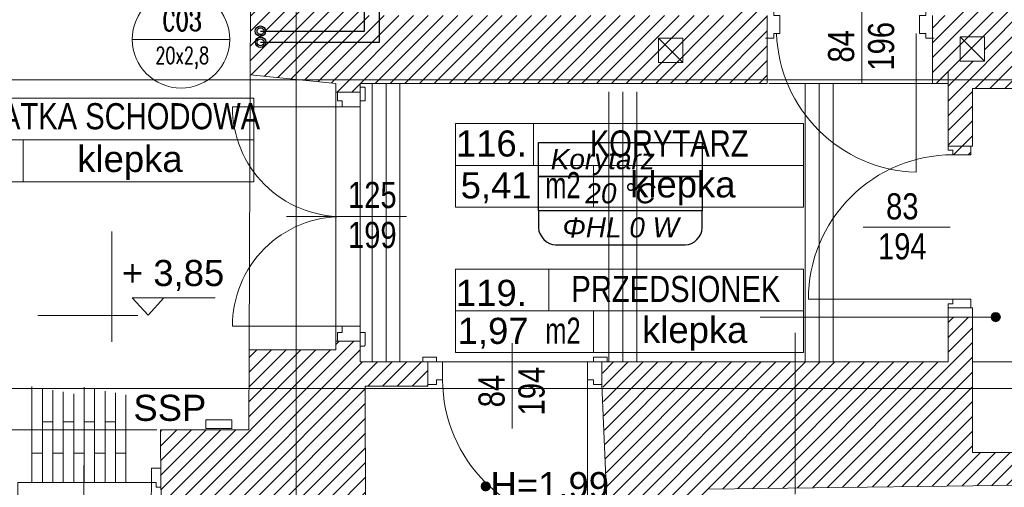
# Model space of a CAD drawing. Header units: millimetres. Extents: x -573548 to 674770, y -210017 to -47794.
# Tile 22 of 234: x 86023 to 91683, y -150823 to -148137. Entities that reach past the tile are written whole.
import ezdxf
from ezdxf.enums import TextEntityAlignment as Align
from ezdxf.lldxf.tags import DXFTag

# ---------------------------------------------------------------- set-up
doc = ezdxf.new("R2010")
doc.units = ezdxf.units.MM
for name, color, linetype, lineweight in [('_S_CO_OPIS_PION', 7, 'Continuous', 13), ('A.05 RZUT 1 PIĘTRA_is$0$0_Nr_pióra__25', 8, 'Continuous', 9), ('A.05 RZUT 1 PIĘTRA_is$0$A-DRZWI_Nr_pióra__9', 8, 'Continuous', 9), ('A.05 RZUT 1 PIĘTRA_is$0$A-OPISY-2_Nr_pióra__2', 8, 'Continuous', 9), ('A.05 RZUT 1 PIĘTRA_is$0$A-OPISY-3_Nr_pióra__6', 8, 'Continuous', 9), ('A.05 RZUT 1 PIĘTRA_is$0$A-WIDOK_Nr_pióra__21', 8, 'Continuous', 9), ('A.05 RZUT 1 PIĘTRA_is$0$A-WIDOK_Nr_pióra__8', 8, 'Continuous', 9), ('A.05 RZUT 1 PIĘTRA_is$0$A-WYSOKOSCI_Nr_pióra__20', 8, 'Continuous', 9), ('A.05 RZUT 1 PIĘTRA_is$0$A-WYSOKOSCI_Nr_pióra__7', 8, 'Continuous', 9), ('A.05 RZUT 1 PIĘTRA_is$0$A_okno_Nr_pióra__20', 8, 'Continuous', 9), ('A.05 RZUT 1 PIĘTRA_is$0$belki nad_Nr_pióra__1', 8, 'Continuous', 9), ('A.05 RZUT 1 PIĘTRA_is$0$DIM MALY_Nr_pióra__8', 8, 'Continuous', 9), ('A.05 RZUT 1 PIĘTRA_is$0$Drawing & Figure_Nr_pióra__18', 8, 'Continuous', 9), ('A.05 RZUT 1 PIĘTRA_is$0$DRZWI_Nr_pióra__41', 8, 'Continuous', 9), ('A.05 RZUT 1 PIĘTRA_is$0$Koty_Nr_pióra__1', 8, 'Continuous', 9), ('A.05 RZUT 1 PIĘTRA_is$0$Koty_Nr_pióra__61', 8, 'Continuous', 9), ('A.05 RZUT 1 PIĘTRA_is$0$linia nadproza_Nr_pióra__1', 8, 'Continuous', 9), ('A.05 RZUT 1 PIĘTRA_is$0$opisy inne_Nr_pióra__1', 8, 'Continuous', 9), ('A.05 RZUT 1 PIĘTRA_is$0$OSIE_Nr_pióra__1', 8, 'Continuous', 9), ('A.05 RZUT 1 PIĘTRA_is$0$podciagi_Nr_pióra__1', 8, 'Continuous', 9), ('A.05 RZUT 1 PIĘTRA_is$0$POSADZKI_Nr_pióra__1', 8, 'Continuous', 9), ('A.05 RZUT 1 PIĘTRA_is$0$POSADZKI_Nr_pióra__18', 8, 'Continuous', 9), ('A.05 RZUT 1 PIĘTRA_is$0$SCIANY_KONSTR_Nr_pióra__4', 8, 'Continuous', 9), ('A.05 RZUT 1 PIĘTRA_is$0$Structural - Bearing_Nr_pióra__21', 8, 'Continuous', 9), ('A.05 RZUT 1 PIĘTRA_is$0$Structural - Grid', 8, 'Continuous', 9), ('A.05 RZUT 1 PIĘTRA_is$0$Structural - Grid_Nr_pióra__17', 8, 'Continuous', 9), ('FLUID-Powrót', 7, 'Continuous', 30), ('FLUID-Zasilanie', 7, 'Continuous', 30)]:
    doc.layers.add(name, color=color, linetype=linetype, lineweight=lineweight)
doc.layers.add('SAN_Etykiety pomieszczeń na rzucie', color=7, linetype='Continuous')
doc.styles.add('A.05 RZUT 1 PIĘTRA_is$0$STYL_AUTOMATYCZNY_1', font='arial.ttf')
doc.styles.add('A.05 RZUT 1 PIĘTRA_is$0$STYL_AUTOMATYCZNY_4', font='arial.ttf', dxfattribs={"width": 0.8})
doc.styles.add('A.05 RZUT 1 PIĘTRA_is$0$STYL_AUTOMATYCZNY_5', font='arial.ttf', dxfattribs={"width": 0.7})
doc.styles.add('Etykiety pomieszczeń na rzucie', font='ariali.ttf')
doc.styles.add('JOLARD', font='complex.shx', dxfattribs={"width": 0.7})
tags = doc.linetypes.add('DASH', pattern=[15, 10, -5]).pattern_tags.tags
tags[6:7] = [DXFTag(74, 4), DXFTag(75, 0), DXFTag(340, '0'), DXFTag(46, 0.0), DXFTag(50, 0.0), DXFTag(44, 0.0), DXFTag(45, 0.0)]
tags[4:5] = [DXFTag(74, 4), DXFTag(75, 0), DXFTag(340, '0'), DXFTag(46, 0.0), DXFTag(50, 0.0), DXFTag(44, 0.0), DXFTag(45, 0.0)]
pattern_1 = [(45, (0, 0), (-42.426407, 42.426407), [])]

# ---------------------------------------------------------------- blocks, each defined once
blk = doc.blocks.new('A.05 RZUT 1 PIĘTRA_is$0$Standardowy znacznik osi_2')
at = {"layer": 'A.05 RZUT 1 PIĘTRA_is$0$Structural - Grid_Nr_pióra__17'}
blk.add_line((1000, 0), (17853.1, 0), dxfattribs=at)
at = {"layer": 'A.05 RZUT 1 PIĘTRA_is$0$Structural - Grid_Nr_pióra__17', "style": 'A.05 RZUT 1 PIĘTRA_is$0$STYL_AUTOMATYCZNY_1'}
for tag, p in [('AC_MarkerText_1_0', (5, -80)), ('AC_MarkerText_1_1', (19358.1, -80))]:
    blk.add_attdef(tag, text='', height=350, rotation=270, dxfattribs=at).set_placement(p, align=Align.TOP_CENTER)
blk = doc.blocks.new('A.05 RZUT 1 PIĘTRA_is$0$Standardowy znacznik osi_3')
at = {"layer": 'A.05 RZUT 1 PIĘTRA_is$0$Structural - Grid_Nr_pióra__17'}
blk.add_line((2962.2, 0), (40906.6, 0), dxfattribs=at)
at = {"layer": 'A.05 RZUT 1 PIĘTRA_is$0$Structural - Grid_Nr_pióra__17', "style": 'A.05 RZUT 1 PIĘTRA_is$0$STYL_AUTOMATYCZNY_1'}
for tag, p in [('AC_MarkerText_1_0', (-250, -335)), ('AC_MarkerText_1_1', (44118.7, -335))]:
    blk.add_attdef(tag, text='', height=350, rotation=180, dxfattribs=at).set_placement(p, align=Align.TOP_CENTER)
blk = doc.blocks.new('A.05 RZUT 1 PIĘTRA_is$0$Standardowy znacznik osi_4')
at = {"layer": 'A.05 RZUT 1 PIĘTRA_is$0$Structural - Grid_Nr_pióra__17'}
blk.add_line((1000, 0), (42868.7, 0), dxfattribs=at)
at = {"layer": 'A.05 RZUT 1 PIĘTRA_is$0$Structural - Grid_Nr_pióra__17', "style": 'A.05 RZUT 1 PIĘTRA_is$0$STYL_AUTOMATYCZNY_1'}
for tag, p in [('AC_MarkerText_1_0', (-250, -335)), ('AC_MarkerText_1_1', (44118.7, -335))]:
    blk.add_attdef(tag, text='', height=350, rotation=180, dxfattribs=at).set_placement(p, align=Align.TOP_CENTER)
blk = doc.blocks.new('A.05 RZUT 1 PIĘTRA_is')
at = {"layer": 'A.05 RZUT 1 PIĘTRA_is$0$A-OPISY-3_Nr_pióra__6'}
blk.add_hatch(color=256, dxfattribs=at).paths.add_polyline_path([(91944.7, -99845, 1), (91891.3, -99845, 1)])
at = {"layer": 'A.05 RZUT 1 PIĘTRA_is$0$A-WYSOKOSCI_Nr_pióra__7'}
blk.add_hatch(color=256, dxfattribs=at).paths.add_polyline_path([(89012.8, -100817.7, 1), (88959.4, -100817.7, 1)])
at = {"layer": 'A.05 RZUT 1 PIĘTRA_is$0$Drawing & Figure_Nr_pióra__18'}
h = blk.add_hatch(dxfattribs=at)
h.set_pattern_fill('Common_Brick_0001', color=256, style=0, pattern_type=2)
h.set_pattern_definition(pattern_1)
h.paths.add_polyline_path([(87547.3, -93779), (87547.3, -93919), (87823.3, -93919), (88273.3, -93862.9), (88273.3, -93782.9), (91703.3, -93782.9), (91703.3, -94482.9), (91703.3, -97341), (91703.3, -98112.9), (91554.1, -98112.9), (91554.1, -98242.8), (91554.1, -98502.9), (91644.1, -98502.9), (91644.1, -98860.5), (91644.1, -98887.1), (91671.2, -98887.1), (91671.2, -98912.9), (91774.1, -98912.9), (91774.2, -98862.9), (91784.1, -98862.9), (91784.1, -98532.9), (92084.1, -98532.9), (92084.1, -98041), (92084.1, -98041), (92016.7, -98041), (91846.8, -98041), (91847.8, -97341), (91852.2, -94482.9), (91853.3, -93781.9), (91983.5, -93781.9), (92075.1, -93397.8), (92075.1, -93255.2), (92061.8, -93135.2), (92052.3, -93135.2, -0.383982), (92016.8, -93099.9), (92004.4, -93099.9), (92004.4, -93084.9, 1.205804), (91956.6, -93052.7), (91941.8, -93052.7), (91941.8, -93035.2), (91859.2, -93035.2), (90033.3, -93035.2), (89950.7, -93035.2), (89950.7, -93052.7), (89935.9, -93052.7, 0.263086), (89912.9, -93035.2), (89905, -93035.2, 0.761796), (89897.5, -93091.3), (89897.5, -93106.1), (89450.7, -93106.1), (89003.9, -93106.1), (89003.9, -93091.3, 0.761796), (88996.4, -93035.2), (88988.4, -93035.2, 0.263086), (88965.5, -93052.7), (88950.7, -93052.7), (88950.7, -93035.2), (87547.3, -93035.2), (87547.3, -93661)])
h.paths.add_polyline_path([(91854.1, -98374.7), (91714.1, -98374.7), (91714.1, -98365.3), (91847.9, -98234.7), (91854.1, -98234.7)], flags=0)
h = blk.add_hatch(dxfattribs=at)
h.set_pattern_fill('Common_Brick_0001', color=256, style=0, pattern_type=2)
h.set_pattern_definition(pattern_1)
h.paths.add_polyline_path([(87149, -97622.8), (87149, -97732.8), (87151.2, -98080.2), (87634.2, -98082.8), (87632.7, -98452.8), (88124.1, -98502.9), (88124.2, -98552.9), (88264.1, -98552.8), (88264.1, -98502.9), (90604.1, -98502.9), (90604.1, -98242.8), (90604.1, -98112.9), (90563.3, -98112.9), (90563.3, -97342.9), (90383.3, -97342.9), (90383.3, -98112.9), (88413.3, -98112.9), (88273.3, -98112.9), (88273.3, -97512.9), (88014.1, -97512.9), (88014.1, -97372.9), (88253.3, -97372.9), (88273.3, -97372.9), (88273.3, -96372.9), (88333.3, -96372.9), (88413.3, -96372.9), (88493.3, -96372.9), (89173.3, -96372.9), (89673.3, -96372.9), (89753.3, -96372.9), (89818.3, -96372.9), (89833.3, -96357.9), (89837, -96354.2), (89928.2, -96372.9), (90383.3, -96372.9), (90383.3, -96425.8), (90383.3, -96532.9), (90563.3, -96532.9), (90563.3, -96222.9), (89833.3, -96222.9), (89753.3, -96222.9), (89673.3, -96222.9), (88493.3, -96222.9), (88413.3, -96222.9), (88333.3, -96222.9), (88273.3, -96222.9), (88273.3, -94742.9), (87823.3, -94629), (87673.3, -94629), (87673.3, -94629), (87547.3, -94629), (87547.3, -94769), (87547.3, -95942.8), (87617.3, -95942.8), (87664.1, -95942.8), (87664.1, -97452.8), (87154.4, -97453.2)])
h = blk.add_hatch(dxfattribs=at)
h.set_pattern_fill('Common_Brick_0001', color=256, style=0, pattern_type=2)
h.set_pattern_definition(pattern_1)
h.paths.add_polyline_path([(89654.6, -100102.9), (89694.3, -101162.9), (90244.3, -101151.9), (90244.3, -101152.9), (90264.3, -101152.9), (90264.3, -100832.9), (90764.3, -100826.6), (90823.3, -100825.8), (90823.3, -100825.3), (90903.3, -100824.3), (90903.3, -100824.8), (90983.3, -100823.8), (93664.1, -100790.2), (93744.1, -100789.2), (93824.1, -100788.2), (94503.3, -100779.6), (94854.3, -100775.2), (94934.3, -100774.2), (95014.3, -100773.2), (95044.3, -100772.9), (95044.3, -101287.2), (95044.3, -104162.2), (95044.3, -104362.2), (95044.3, -104732.9), (93158.2, -104732.9), (93068.8, -105120.5), (93068.8, -105263.1), (93082.2, -105383.1), (93091.7, -105383.1, -0.383982), (93127.2, -105418.4), (93139.5, -105418.4), (93139.5, -105433.4, 1.205804), (93187.4, -105465.6), (93202.1, -105465.6), (93202.1, -105483.1), (93284.8, -105483.1), (95122.5, -105483.1), (95163.8, -105483.1), (95163.8, -105465.6), (95178.6, -105465.6, 0.263086), (95201.5, -105483.1), (95209.5, -105483.1, 0.761796), (95217, -105427), (95217, -105412.2), (95663.8, -105412.2), (96110.6, -105412.2), (96110.6, -105427, 0.761796), (96118.1, -105483.1), (96126, -105483.1, 0.263086), (96149, -105465.6), (96163.8, -105465.6), (96163.8, -105483.1), (96246.4, -105483.1), (98021.7, -105483.1), (98037.6, -105483.1), (98037.6, -105465.6), (98052.4, -105465.6, 1.205804), (98100.2, -105433.4), (98100.2, -105418.4), (98112.6, -105418.4, -0.383982), (98148.1, -105383.1), (98157.6, -105383.1), (98170.9, -105263.1), (98170.9, -105130.5), (98077.5, -104882.9), (97788, -104882.9), (95677.5, -104882.9), (95679.6, -104662.9), (95682.5, -104362.2), (95684.4, -104162.2), (95712.1, -101287.2), (95727.5, -99682.9), (98025, -99682.9), (98094.2, -99114.5), (98094.2, -98984.5), (95622.2, -98984.5), (95616.6, -97541), (95023.8, -97541), (95026.5, -98041.5), (94503.3, -98041.4), (93024.1, -98041), (93024.1, -98041), (93024.1, -98532.9), (93024.1, -98981.5), (93034.1, -98981.5), (93164.1, -98981.5), (93164.1, -98532.9), (93164.1, -98201.5), (94503.3, -98201.5), (95016.5, -98201.5), (95016.5, -99042.9), (95036.5, -99042.9), (95274.5, -99042.9), (95274.5, -99182.9), (95016.5, -99182.9), (95016.5, -100032.8), (94642.7, -100032.8), (94503.3, -100032.8), (94346.5, -100032.8), (93368.8, -100032.8), (93187.6, -100032.8), (93187.6, -99972.8), (93047.6, -99972.8), (93047.6, -100102.8), (92867.6, -100102.8), (92867.6, -100591.8), (92867.6, -100622.8), (91784.1, -100622.8), (91784.1, -99845), (91644.1, -99845), (91644.1, -100102.9), (90903.3, -100102.9), (90764.3, -100102.9)])
h.paths.add_polyline_path([(94000.4, -100634.4), (93799.7, -100634.4), (93799.7, -100374.4), (94079.7, -100374.4), (94079.7, -100565.3)], flags=0)
h = blk.add_hatch(dxfattribs=at)
h.set_pattern_fill('Common_Brick_0001', color=256, style=0, pattern_type=2)
h.set_pattern_definition(pattern_1)
h.paths.add_polyline_path([(87115.9, -100492.8), (87117.8, -100822.8), (87139.6, -101122.7), (87143.7, -101122.7), (87762.4, -101122.8), (87762.4, -102100.8), (87662.4, -102100.8), (87662.4, -102410.8), (87574.3, -102411.9), (87574.3, -103580.4), (87514.3, -103580.4), (87514.3, -103595.4), (87527.3, -103595.4), (87527.3, -103607.4, -0.371445), (87540.3, -103623.3), (87540.3, -103695.7, 0.436052), (87550.3, -103705.4), (87550.3, -103720.4), (87574.3, -103720.4), (87874.2, -103720.4), (88324.3, -103632.9), (88324.3, -103632.5), (88324.4, -102743.8), (88324.3, -102542.8), (88333.3, -102542.8), (88413.3, -102542.8), (88493.3, -102542.8), (88776.7, -102542.8), (89278.8, -102542.8), (89278.9, -102442.9), (88493.3, -102442.9), (88413.3, -102442.8), (88333.3, -102442.9), (88310.5, -102442.9), (88294.5, -101062.8), (88294.6, -101062.8), (88294.1, -100242.9), (88654.1, -100242.9), (88654.1, -100102.9), (88413.3, -100102.9), (88264.1, -100102.9), (88264.1, -100032.8), (88264.1, -99982.8), (88124.2, -99982.8), (88124.1, -100032.8), (87626.1, -100032.8), (87624.2, -100492.8)])
at = {"layer": 'A.05 RZUT 1 PIĘTRA_is$0$0_Nr_pióra__25'}
for p, q in [((86836.1, -99987), (86836.1, -99354.1)), ((86411, -99837), (86986.1, -99837))]:
    blk.add_line(p, q, dxfattribs=at)
at = {"layer": 'A.05 RZUT 1 PIĘTRA_is$0$A-DRZWI_Nr_pióra__9'}
for p, q in [((91148.3, -98014.6), (91148.3, -98505.6)), ((88531.7, -99267.8), (87840.1, -99267.8)), ((91656.1, -99327.9), (91155.2, -99327.9)), ((89138.5, -99995.2), (89138.5, -100486.1)), ((86676.4, -100698), (86676.4, -101188.9))]:
    blk.add_line(p, q, dxfattribs=at)
for points in [[(91460.4, -98215.8), (91460.1, -99012.8, -0.39567), (90657.9, -98215.8)], [(88161.2, -98637.8), (87530.1, -98637.8, 0.415429), (88161.2, -99267.8)], [(91671.2, -99742.9), (90841.2, -99742.9, -0.414214), (91671.2, -98912.9)], [(88161.2, -99897.8), (87530.1, -99897.8, -0.415429), (88161.2, -99267.8)], [(89570.6, -100205.8), (89570.6, -101038.2, -0.411732), (88738.2, -100205.8)], [(86297.3, -100795.7), (86297.3, -101568.9, 0.424768), (87065.5, -100795.7)]]:
    blk.add_lwpolyline(points, format="xyb", dxfattribs=at)
at = {"layer": 'A.05 RZUT 1 PIĘTRA_is$0$A-OPISY-3_Nr_pióra__6'}
for p, q in [((89260.6, -98733.8), (89260.6, -98973.9)), ((85534.9, -98827.5), (87654.1, -98827.5)), ((86327.8, -98827.5), (86327.8, -99067.5)), ((88812.5, -98973.8), (90812.5, -98973.8)), ((89605.5, -98973.9), (89605.5, -99213.8)), ((89348.6, -99569.6), (89348.6, -99809.6)), ((88812.5, -99809.6), (90812.5, -99809.6)), ((89605.5, -99809.6), (89605.5, -100049.6)), ((90564.3, -99845), (91918, -99845))]:
    blk.add_line(p, q, dxfattribs=at)
for points in [[(85534.9, -99067.5), (85534.9, -98587.5), (87654.1, -98587.5), (87654.1, -99067.5)], [(88812.5, -99213.8), (88812.5, -98733.8), (90812.5, -98733.8), (90812.5, -99213.8)], [(88812.5, -100049.6), (88812.5, -99569.6), (90812.5, -99569.6), (90812.5, -100049.6)]]:
    blk.add_lwpolyline(points, close=True, dxfattribs=at)
blk.add_circle((91918, -99845), 26.7, dxfattribs=at)
at = {"layer": 'A.05 RZUT 1 PIĘTRA_is$0$A-WIDOK_Nr_pióra__21'}
for p, q in [((89980.2, -98243.2), (90120.2, -98243.2)), ((89980.2, -98383.2), (89980.2, -98243.2)), ((90120.2, -98383.2), (90120.2, -98243.2)), ((91714.1, -98234.7), (91854.1, -98234.7)), ((91714.1, -98374.7), (91714.1, -98234.7)), ((91854.1, -98374.7), (91854.1, -98234.7)), ((91714.1, -98374.7), (91854.1, -98374.7)), ((89980.2, -98383.2), (90120.2, -98383.2))]:
    blk.add_line(p, q, dxfattribs=at)
at = {"layer": 'A.05 RZUT 1 PIĘTRA_is$0$A-WIDOK_Nr_pióra__8'}
for p, q in [((89980.2, -98243.2), (90120.2, -98383.2)), ((91714.1, -98234.7), (91854.1, -98374.7))]:
    blk.add_line(p, q, dxfattribs=at)
at = {"layer": 'A.05 RZUT 1 PIĘTRA_is$0$A-WYSOKOSCI_Nr_pióra__7'}
blk.add_circle((88986.1, -100817.7), 26.7, dxfattribs=at)
at = {"layer": 'A.05 RZUT 1 PIĘTRA_is$0$A_okno_Nr_pióra__20'}
blk.add_lwpolyline([(87377.3, -100485.2), (87527.3, -100485.2), (87527.3, -100435.2), (87377.3, -100435.2)], close=True, dxfattribs=at)
at = {"layer": 'A.05 RZUT 1 PIĘTRA_is$0$belki nad_Nr_pióra__1'}
for p, q in [((88333.3, -98502.9), (88333.3, -100102.9)), ((88493.3, -98502.9), (88493.3, -100102.9)), ((90823.3, -98502.9), (90823.3, -100102.9)), ((90983.3, -98502.9), (90983.3, -100102.9)), ((89694.4, -98551.5), (89694.4, -100102.9)), ((89854.4, -98551.5), (89854.4, -100102.9))]:
    blk.add_line(p, q, dxfattribs=at)
at = {"layer": 'A.05 RZUT 1 PIĘTRA_is$0$DIM MALY_Nr_pióra__8'}
for p, q in [((91644.1, -98502.9), (91644.1, -98433.5)), ((90764.3, -99935.2), (90764.3, -100862.2))]:
    blk.add_line(p, q, dxfattribs=at)
at = {"layer": 'A.05 RZUT 1 PIĘTRA_is$0$DRZWI_Nr_pióra__41'}
for p, q in [((88264.1, -98602.1), (88264.1, -98553.8)), ((88264.1, -99933.5), (88264.1, -99981.9)), ((88702.4, -100102.9), (88654.1, -100102.9)), ((89606.3, -100102.9), (89654.6, -100102.9))]:
    blk.add_line(p, q, dxfattribs=at)
for points in [[(90593.9, -98242.8), (90642.2, -98242.8), (90642.2, -98215.8), (90677.9, -98215.8), (90677.9, -98112.9), (90642.2, -98112.9), (90642.2, -98084.7)], [(91564.4, -98242.8), (91516.1, -98242.8), (91516.1, -98215.8), (91480.4, -98215.8), (91480.4, -98112.9), (91516.1, -98112.9), (91516.1, -98084.7)], [(88134.1, -98553.8), (88134.1, -98602.1), (88161.2, -98602.1), (88161.2, -98637.8), (88264.1, -98637.8), (88264.1, -98602.1), (88292.3, -98602.1)], [(91644.1, -98860.5), (91644.1, -98887.1), (91671.2, -98887.1), (91671.2, -98912.9), (91774.1, -98912.9), (91774.2, -98862.9)], [(91644.1, -99795.2), (91644.1, -99768.6), (91671.2, -99768.6), (91671.2, -99742.9), (91774.1, -99742.9), (91774.2, -99792.9)], [(88134.1, -99981.9), (88134.1, -99933.5), (88161.2, -99933.5), (88161.2, -99897.8), (88264.1, -99897.8), (88264.1, -99933.5), (88292.3, -99933.5)], [(88654.1, -100232.8), (88702.4, -100232.8), (88702.4, -100205.8), (88738.2, -100205.8), (88738.2, -100102.9), (88702.4, -100102.9), (88702.4, -100074.7)], [(89654.6, -100232.8), (89606.3, -100232.8), (89606.3, -100205.8), (89570.6, -100205.8), (89570.6, -100102.9), (89606.3, -100102.9), (89606.3, -100074.7)], [(87117.8, -100822.8), (87091.2, -100822.8), (87091.2, -100795.7), (87065.5, -100795.7), (87065.5, -100712.8), (87115.5, -100712.8)]]:
    blk.add_lwpolyline(points, dxfattribs=at)
for points in [[(88292.3, -98602.1), (88292.3, -98528, 0.414334), (88288.3, -98524), (88264.2, -98524)], [(88292.3, -99933.5), (88292.3, -100007.6, -0.414334), (88288.3, -100011.6), (88264.2, -100011.6)], [(88702.4, -100074.7), (88628.4, -100074.7, 0.414334), (88624.4, -100078.7), (88624.4, -100102.8)], [(89606.3, -100074.7), (89680.4, -100074.7, -0.414334), (89684.4, -100078.7), (89684.4, -100102.8)]]:
    blk.add_lwpolyline(points, format="xyb", dxfattribs=at)
at = {"layer": 'A.05 RZUT 1 PIĘTRA_is$0$Koty_Nr_pióra__1'}
blk.add_lwpolyline([(87431.1, -99735.2), (86953.8, -99735.2), (87045, -99834.8), (87136.2, -99735.2)], dxfattribs=at)
at = {"layer": 'A.05 RZUT 1 PIĘTRA_is$0$linia nadproza_Nr_pióra__1'}
for p, q in [((88124.1, -98502.9), (88124.1, -100032.8)), ((88264.1, -98502.9), (88264.1, -100032.8)), ((90614.1, -98502.9), (91554.1, -98502.9)), ((88704.1, -100102.9), (89604.1, -100102.9)), ((92867.6, -100102.8), (91784.1, -100102.8))]:
    blk.add_line(p, q, dxfattribs=at)
at = {"layer": 'A.05 RZUT 1 PIĘTRA_is$0$OSIE_Nr_pióra__1'}
for p, q in [((88413.3, -98502.9), (88413.3, -100103.4)), ((90903.3, -98502.9), (90903.3, -100103.4)), ((89774.4, -98551.5), (89774.4, -100102.9))]:
    blk.add_line(p, q, dxfattribs=at)
at = {"layer": 'A.05 RZUT 1 PIĘTRA_is$0$podciagi_Nr_pióra__1'}
for p, q in [((87632.7, -98452.8), (87626.1, -100032.8)), ((86243.7, -100492.8), (87095.9, -100492.7))]:
    blk.add_line(p, q, dxfattribs=at)
at = {"layer": 'A.05 RZUT 1 PIĘTRA_is$0$POSADZKI_Nr_pióra__1'}
blk.add_line((86297.3, -100795.7), (87065.5, -100796), dxfattribs=at)
at = {"layer": 'A.05 RZUT 1 PIĘTRA_is$0$POSADZKI_Nr_pióra__18'}
for p, q in [((86377.9, -100243.1), (86377.9, -100795.7)), ((86437.9, -100253.8), (86437.9, -100795.7)), ((86497.9, -100264.5), (86497.9, -100795.7)), ((86557.9, -100275.2), (86557.9, -100795.7)), ((86617.9, -100285.8), (86617.9, -100795.7)), ((86677.9, -100248.8), (86677.9, -100795.7)), ((86737.9, -100259.4), (86737.9, -100795.7)), ((86797.9, -100270.1), (86797.9, -100795.7)), ((86857.9, -100280.8), (86857.9, -100795.7)), ((86917.9, -100291.5), (86917.9, -100795.7)), ((86437.9, -100447.4), (86497.9, -100447.4)), ((86557.9, -100447.4), (86617.9, -100447.4)), ((86677.9, -100447.4), (86737.9, -100447.4)), ((86797.9, -100447.4), (86857.9, -100447.4)), ((86377.9, -100627.4), (86437.9, -100627.4)), ((86497.9, -100627.4), (86557.9, -100627.4)), ((86617.9, -100627.4), (86677.9, -100627.4)), ((86737.9, -100627.4), (86797.9, -100627.4)), ((86857.9, -100627.4), (86917.9, -100627.4))]:
    blk.add_line(p, q, dxfattribs=at)
at = {"layer": 'A.05 RZUT 1 PIĘTRA_is$0$SCIANY_KONSTR_Nr_pióra__4'}
blk.add_line((90604.1, -98242.8), (90593.9, -98242.8), dxfattribs=at)
at = {"layer": 'A.05 RZUT 1 PIĘTRA_is$0$Structural - Bearing_Nr_pióra__21'}
for p, q in [((87632.7, -98452.8), (87634.2, -98082.8)), ((90604.1, -98502.9), (90604.1, -98112.9)), ((91554.1, -98502.9), (91554.1, -98112.9)), ((87632.7, -98452.8), (88124.1, -98502.9)), ((88124.1, -98502.9), (88124.2, -98552.9)), ((90604.1, -98502.9), (88264.1, -98502.9)), ((88264.1, -98552.8), (88264.1, -98502.9)), ((91644.1, -98502.9), (91554.1, -98502.9)), ((91644.1, -98502.9), (91644.1, -98860.5)), ((92084.1, -98532.9), (91784.1, -98532.9)), ((91784.1, -98532.9), (91784.1, -98862.9)), ((88124.1, -98552.9), (88264.1, -98552.8)), ((91784.1, -98862.9), (91644.1, -98862.9)), ((91784.1, -99792.9), (91644.1, -99792.9)), ((91644.1, -99792.9), (91644.1, -100102.9)), ((91784.1, -99792.9), (91784.1, -100622.8)), ((88124.1, -99982.8), (88264.1, -99982.8)), ((88124.1, -100032.8), (88124.2, -99982.8)), ((88264.1, -99982.8), (88264.1, -100032.8)), ((87626.1, -100032.8), (87624.2, -100492.8)), ((88124.1, -100032.8), (87626.1, -100032.8)), ((88264.1, -100032.8), (88264.1, -100102.9)), ((88704.1, -100102.9), (88264.1, -100102.9)), ((88654.1, -100242.9), (88654.1, -100102.9)), ((91644.1, -100102.9), (89654.2, -100102.9)), ((89654.2, -100232.8), (89654.2, -100102.9)), ((89694.3, -101162.9), (89654.2, -100232.8)), ((88294.1, -100242.9), (88295.4, -102442.9)), ((88654.1, -100242.9), (88294.1, -100242.9)), ((87624.2, -100492.8), (87115.9, -100492.8)), ((87117.8, -100822.8), (87115.9, -100492.8)), ((92867.6, -100622.8), (91784.1, -100622.8)), ((95044.3, -100772.9), (90264.3, -100832.9)), ((87117.8, -100822.8), (87139.6, -101122.7))]:
    blk.add_line(p, q, dxfattribs=at)
at = {"layer": 'A.05 RZUT 1 PIĘTRA_is$0$Structural - Grid', "zscale": 1000}
for name, p, rotation in [('A.05 RZUT 1 PIĘTRA_is$0$Standardowy znacznik osi_2', (87897.3, -108395.1), 90), ('A.05 RZUT 1 PIĘTRA_is$0$Standardowy znacznik osi_4', (121683.4, -98482.5), 180), ('A.05 RZUT 1 PIĘTRA_is$0$Standardowy znacznik osi_3', (121683.4, -100254.9), 180)]:
    blk.add_blockref(name, p, dxfattribs=dict(at, rotation=rotation))
at = {"layer": 'A.05 RZUT 1 PIĘTRA_is$0$A-OPISY-2_Nr_pióra__2', "char_height": 150}
for s, insert, attachment_point, style in [('\\A1;{\\pql;\\fArial|b0|i0|c238|p0;\\W0.800000;KLATKA SCHODOWA}', (85994.3, -98768.5), 7, 'A.05 RZUT 1 PIĘTRA_is$0$STYL_AUTOMATYCZNY_4'), ('\\A1;{\\pql;\\fArial|b0|i0|c238|p0;\\W1.000000;116.}', (88815, -98925.2), 7, 'A.05 RZUT 1 PIĘTRA_is$0$STYL_AUTOMATYCZNY_1'), ('\\A1;{\\pql;\\fArial|b0|i0|c238|p0;\\W0.800000;KORYTARZ}', (89584.5, -98924.9), 7, 'A.05 RZUT 1 PIĘTRA_is$0$STYL_AUTOMATYCZNY_4'), ('\\A1;{\\pql;\\fArial|b0|i0|c238|p0;\\W1.000000;klepka}', (86638.1, -99056.9), 7, 'A.05 RZUT 1 PIĘTRA_is$0$STYL_AUTOMATYCZNY_1'), ('\\A1;{\\pql;\\fArial|b0|i0|c238|p0;\\W1.000000;5,41}', (88842.1, -99191.5), 7, 'A.05 RZUT 1 PIĘTRA_is$0$STYL_AUTOMATYCZNY_1'), ('\\A1;{\\pqr;\\fArial|b0|i0|c238|p0;\\W0.700000;m2}', (89532.1, -99012.4), 3, 'A.05 RZUT 1 PIĘTRA_is$0$STYL_AUTOMATYCZNY_5'), ('\\A1;{\\pql;\\fArial|b0|i0|c238|p0;\\W1.000000; klepka}', (89758.4, -99203.3), 7, 'A.05 RZUT 1 PIĘTRA_is$0$STYL_AUTOMATYCZNY_1'), ('\\A1;{\\pql;\\fArial|b0|i0|c238|p0;\\W0.800000;PRZEDSIONEK}', (89478.6, -99760.7), 7, 'A.05 RZUT 1 PIĘTRA_is$0$STYL_AUTOMATYCZNY_4'), ('\\A1;{\\pql;\\fArial|b0|i0|c238|p0;\\W1.000000;119.}', (88815, -99783.3), 7, 'A.05 RZUT 1 PIĘTRA_is$0$STYL_AUTOMATYCZNY_1'), ('\\A1;{\\pqr;\\fArial|b0|i0|c238|p0;\\W0.700000;m2}', (89532.1, -99848.2), 3, 'A.05 RZUT 1 PIĘTRA_is$0$STYL_AUTOMATYCZNY_5'), ('\\A1;{\\pql;\\fArial|b0|i0|c238|p0;\\W1.000000;1,97}', (88825, -100027.3), 7, 'A.05 RZUT 1 PIĘTRA_is$0$STYL_AUTOMATYCZNY_1'), ('\\A1;{\\pql;\\fArial|b0|i0|c238|p0;\\W1.000000; klepka}', (89826.9, -100039.1), 7, 'A.05 RZUT 1 PIĘTRA_is$0$STYL_AUTOMATYCZNY_1')]:
    blk.add_mtext(s, dxfattribs=dict(at, insert=insert, attachment_point=attachment_point, style=style))
at = {"layer": 'A.05 RZUT 1 PIĘTRA_is$0$A-WYSOKOSCI_Nr_pióra__20', "insert": (87170.5, -100367.6), "char_height": 150, "attachment_point": 5, "style": 'A.05 RZUT 1 PIĘTRA_is$0$STYL_AUTOMATYCZNY_1'}
blk.add_mtext('\\A1;{\\pqc;\\fArial|b0|i0|c238|p0;\\W1.000000;SSP}', dxfattribs=at)
at = {"layer": 'A.05 RZUT 1 PIĘTRA_is$0$A-WYSOKOSCI_Nr_pióra__7', "insert": (89354.4, -100811.7), "char_height": 150, "attachment_point": 5, "style": 'A.05 RZUT 1 PIĘTRA_is$0$STYL_AUTOMATYCZNY_1'}
blk.add_mtext('\\A1;{\\pqc;\\fArial|b0|i0|c238|p0;\\W1.000000;H=1.99}', dxfattribs=at)
at = {"layer": 'A.05 RZUT 1 PIĘTRA_is$0$Koty_Nr_pióra__61', "insert": (87188.8, -99606), "char_height": 150, "attachment_point": 5, "style": 'A.05 RZUT 1 PIĘTRA_is$0$STYL_AUTOMATYCZNY_1'}
blk.add_mtext('\\A1;{\\pqc;\\fArial|b0|i0|c238|p0;\\W1.000000;+ 3,85}', dxfattribs=at)
at = {"layer": 'A.05 RZUT 1 PIĘTRA_is$0$opisy inne_Nr_pióra__1', "char_height": 150, "attachment_point": 5, "rotation": 90, "style": 'A.05 RZUT 1 PIĘTRA_is$0$STYL_AUTOMATYCZNY_4'}
for s, insert in [('\\A1;{\\pqc;\\fArial|b0|i0|c238|p0;\\W0.800000;84}', (91030.5, -98289.8)), ('\\A1;{\\pqc;\\fArial|b0|i0|c238|p0;\\W0.800000;196}', (91260.3, -98289.8)), ('\\A1;{\\pqc;\\fArial|b0|i0|c238|p0;\\W0.800000;84}', (89020.7, -100270.3)), ('\\A1;{\\pqc;\\fArial|b0|i0|c238|p0;\\W0.800000;194}', (89250.5, -100270.3))]:
    blk.add_mtext(s, dxfattribs=dict(at, insert=insert))
at = {"layer": 'A.05 RZUT 1 PIĘTRA_is$0$opisy inne_Nr_pióra__1', "char_height": 150, "attachment_point": 5, "style": 'A.05 RZUT 1 PIĘTRA_is$0$STYL_AUTOMATYCZNY_4'}
for s, insert in [('\\A1;{\\pqc;\\fArial|b0|i0|c238|p0;\\W0.800000;125}', (88334.2, -99144.6)), ('\\A1;{\\pqc;\\fArial|b0|i0|c238|p0;\\W0.800000;83}', (91381, -99210.1)), ('\\A1;{\\pqc;\\fArial|b0|i0|c238|p0;\\W0.800000;199}', (88334.2, -99374.4)), ('\\A1;{\\pqc;\\fArial|b0|i0|c238|p0;\\W0.800000;194}', (91381, -99439.9))]:
    blk.add_mtext(s, dxfattribs=dict(at, insert=insert))

msp = doc.modelspace()

# ---------------------------------------------------------------- linework, layer by layer
at = {"layer": '_S_CO_OPIS_PION', "lineweight": 9, "ltscale": 50}
msp.add_line((86670, -148249.8), (87230.4, -148249.8), dxfattribs=at)
msp.add_circle((86950.2, -148249.8), 280.2, dxfattribs=at)
at = {"layer": 'FLUID-Powrót', "color": 142, "linetype": 'DASH', "ltscale": 10}
msp.add_lwpolyline([(87407.7, -148266.4), (88091.6, -148266.4), (88091.6, -147925.4)], dxfattribs=at)
at = {"layer": 'FLUID-Powrót', "color": 142, "linetype": 'DASH', "ltscale": 2}
msp.add_circle((87407.7, -148266.4, 0), 30, dxfattribs=at)
at = {"layer": 'FLUID-Powrót', "color": 142, "linetype": 'DASH', "ltscale": 10}
msp.add_circle((87407.2, -148266.4, 0), 20, dxfattribs=at)
at = {"layer": 'FLUID-Zasilanie', "color": 11, "linetype": 'Continuous'}
msp.add_lwpolyline([(87406.8, -148202.8), (88004.8, -148202.8), (88004.8, -147832.8)], dxfattribs=at)
for centre, radius in [((87406.8, -148202.8, 0), 30), ((87407.2, -148202.8, 0), 20)]:
    msp.add_circle(centre, radius, dxfattribs=at)
at = {"layer": 'SAN_Etykiety pomieszczeń na rzucie'}
for points in [[(89005.8, -149038.6), (89005.8, -148842.6), (89946.8, -148842.6), (89946.8, -149038.6), (89005.8, -149038.6)], [(89005.8, -149234.6), (89005.8, -149038.6), (89946.8, -149038.6), (89946.8, -149234.6), (89005.8, -149234.6)]]:
    msp.add_lwpolyline(points, dxfattribs=at)
msp.add_open_spline([(89005.8, -149234.6), (89005.8, -149243.6), (89005.8, -149323.6), (89005.8, -149332.6), (89005.8, -149332.6), (89005.8, -149381.6), (89054.8, -149430.6), (89103.8, -149430.6), (89103.8, -149430.6), (89112.8, -149430.6), (89839.8, -149430.6), (89848.8, -149430.6), (89848.8, -149430.6), (89897.8, -149430.6), (89946.8, -149381.6), (89946.8, -149332.6), (89946.8, -149332.6), (89946.8, -149323.6), (89946.8, -149243.6), (89946.8, -149234.6)], degree=3, knots=[0, 0, 0, 0, 0.05, 0.05, 0.05, 0.050001, 0.1, 0.1, 0.1, 0.100001, 0.15, 0.15, 0.15, 0.150001, 0.2, 0.2, 0.2, 0.200001, 1, 1, 1, 1], dxfattribs=at)

# ---------------------------------------------------------------- block references
at = {"color": 150}
msp.add_blockref('A.05 RZUT 1 PIĘTRA_is', (-284.4, -50000), dxfattribs=at)

# ---------------------------------------------------------------- texts
at = {"layer": '_S_CO_OPIS_PION', "lineweight": 9, "ltscale": 50, "style": 'JOLARD', "width": 0.7}
for s, height, p in [('CO3', 120, (86955.3, -148140.2)), ('20x2,8', 96, (86957.1, -148342.2))]:
    msp.add_text(s, height=height, dxfattribs=at).set_placement(p, align=Align.MIDDLE_CENTER)
at = {"layer": 'SAN_Etykiety pomieszczeń na rzucie', "style": 'Etykiety pomieszczeń na rzucie'}
for s, p in [('Korytarz', (89075.8, -148995.6)), ('20 °C', (89274.8, -149191.6)), ('ΦHL 0 W', (89142.8, -149387.6))]:
    msp.add_text(s, height=115, dxfattribs=at).set_placement(p)

doc.saveas('drawing.dxf')
